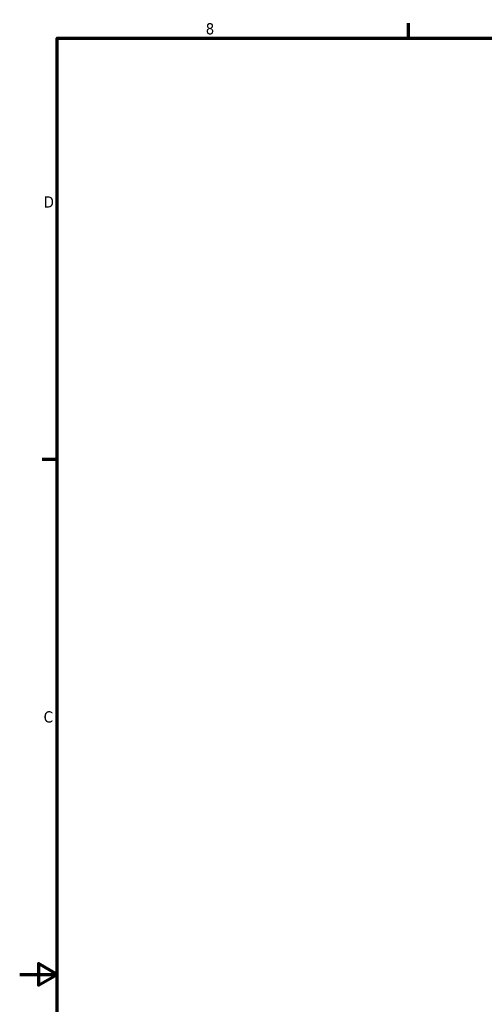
# Model space of a CAD drawing. Header units: inches. Extents: x 1 to 199, y 4 to 126.
# Tile 7 of 54: x 1 to 30, y 63 to 125. Entities that reach past the tile are written whole.
import ezdxf

# ---------------------------------------------------------------- set-up
doc = ezdxf.new("R2010")
doc.units = ezdxf.units.IN
doc.header["$LTSCALE"] = 5.882353
doc.header["$MEASUREMENT"] = 0
doc.layers.add('Border (ANSI)', color=7, linetype='Continuous', lineweight=70)
doc.styles.add('Note Text (ANSI)', font='tahoma.ttf')

# ---------------------------------------------------------------- blocks, each defined once
blk = doc.blocks.new('Borders Default Border')
at = {"layer": 'Border (ANSI)'}
for p, q in [((4.25, 21), (4.25, 21.16)), ((0.5, 16.5), (0.34, 16.5))]:
    blk.add_line(p, q, dxfattribs=at)
at = {"layer": 'Border (ANSI)', "flags": 128}
for points in [[(0.5, 1), (0.5, 21), (33.5, 21), (33.5, 1), (0.5, 1)], [(0.1, 11), (0.5, 11), (0.3, 11.115), (0.3, 10.885), (0.5, 11)]]:
    blk.add_lwpolyline(points, dxfattribs=at)
at = {"layer": 'Border (ANSI)', "char_height": 0.12, "attachment_point": 7, "style": 'Note Text (ANSI)'}
for s, insert in [('8', (2.086, 21.037)), ('D', (0.356, 19.19)), ('C', (0.356, 13.688))]:
    blk.add_mtext(s, dxfattribs=dict(at, insert=insert))

msp = doc.modelspace()

# ---------------------------------------------------------------- block references
at = {"xscale": 5.88235294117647, "yscale": 5.88235294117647, "zscale": 5.88235294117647}
msp.add_blockref('Borders Default Border', (0, 0), dxfattribs=at)

doc.saveas('drawing.dxf')
